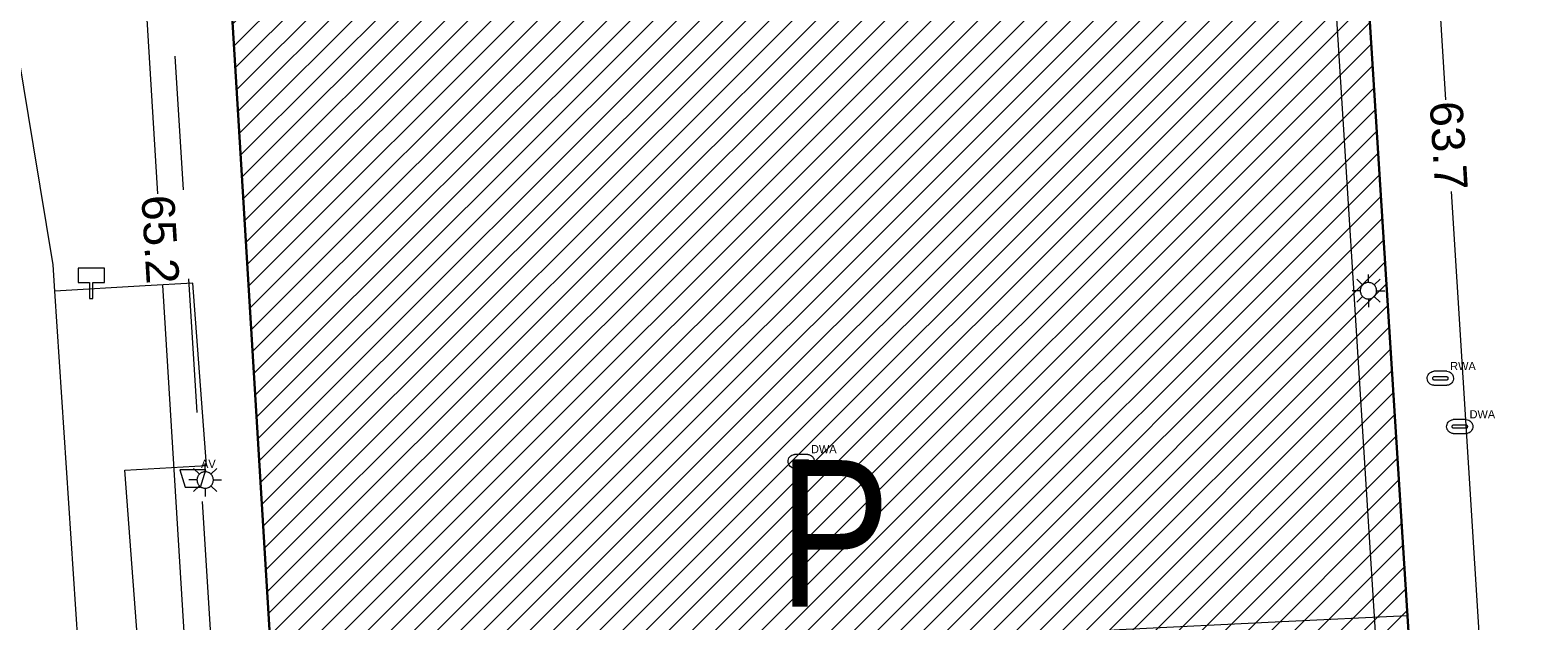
# Model space of a CAD drawing. Header units: metres. Extents: x 160756 to 160966, y 503283 to 503570.
# Tile 4 of 26: x 160795 to 160841, y 503339 to 503357. Entities that reach past the tile are written whole.
import ezdxf
from ezdxf.enums import TextEntityAlignment as Align

# ---------------------------------------------------------------- set-up
doc = ezdxf.new("R2010")
doc.units = ezdxf.units.M
doc.header["$MEASUREMENT"] = 0
doc.linetypes.add('DGN Style 2', pattern=[6.813233, 4.08794, -2.725293])
doc.linetypes.add('DGN Style 7', pattern=[13.626466, 6.13191, -2.725293, 2.04397, -2.725293])
for name, color, linetype, lineweight in [('B_KAD_perceelsgrenzen', 1, 'DGN Style 2', 0), ('B_TOP_asfalt', 7, 'Continuous', 0), ('B_TOP_betonstraatstenen', 7, 'Continuous', 0), ('B_TOP_rioolput', 7, 'Continuous', 0), ('B_TOP_straatmeubilair', 7, 'Continuous', 0), ('B_TOP_tegels', 7, 'Continuous', 0), ('Hagen', 3, 'Continuous', 0), ('kader', 7, 'Continuous', 0), ('tekening-onderhoek', 7, 'Continuous', 0), ('X-TA-AANDUIDINGEN', 7, 'Continuous', 0), ('X-TA-ARCERING', 7, 'Continuous', 0), ('X-TA-GRONDEN', 7, 'Continuous', 30), ('X-TA-MAATVOERING', 7, 'Continuous', 0)]:
    doc.layers.add(name, color=color, linetype=linetype, lineweight=lineweight)
doc.styles.add('ARIAL', font='arial.ttf', dxfattribs={"height": 2.5})
doc.styles.add('ARIAL-BG_0', font='arial.ttf')
doc.styles.add('Style-Arial', font='arial.ttf')
doc.styles.add('Style-Arial Narrow', font='ARIALN.TTF')
doc.styles.add('Style-WORKING', font='WORKING.shx')
doc.dimstyles.new('rsl', dxfattribs={"dimtxt": 1, "dimasz": 1, "dimexe": 0.25, "dimexo": 0.0625, "dimgap": 0.1, "dimtad": 0, "dimdec": 1, "dimzin": 0, "dimdsep": 46, "dimtxsty": 'ARIAL-BG_0', "dimcen": 0, "dimclrd": 256, "dimadec": 4, "dimazin": 3, "dimtfac": 1, "dimtdec": 0, "dimtmove": 2, "dimatfit": 1, "dimfxl": 0.25, "dimfxlon": 1, "dimfrac": 2, "dimtolj": 1, "dimtzin": 0, "dimlwd": -1, "dimarcsym": 0})

# ---------------------------------------------------------------- blocks, each defined once
blk = doc.blocks.new('KA3')
at = {"linetype": 'DGN Style 7'}
blk.add_wipeout([(4200, 0), (4200, 2946), (0, 2946), (0, 0), (4200, 0), (4080, 110), (118.4, 110), (118.4, 2836), (4080, 2836), (4080, 110)], dxfattribs=at)
blk = doc.blocks.new('A3 zw')
at = {"layer": 'kader', "color": 7, "linetype": 'Continuous', "lineweight": 0, "xscale": 0.09999999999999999, "yscale": 0.09999999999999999, "zscale": 0.09999999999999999}
blk.add_blockref('KA3', (0, 0), dxfattribs=at)
at = {"layer": 'tekening-onderhoek', "color": 7}
for tag, height, style in [('titel', 5, 'Style-Arial'), ('titelregel2', 5, 'Style-Arial'), ('titelregel3', 5, 'Style-Arial'), ('titelregel4', 5, 'Style-Arial'), ('archiefnummer', 3.5, 'ARIAL'), ('van bladen', 2, 'Style-Arial'), ('schaal', 2, 'ARIAL'), ('gewijzigd', 2, 'ARIAL'), ('gewijzigd2', 2, 'ARIAL'), ('get2', 2, 'ARIAL'), ('get3', 2, 'ARIAL'), ('get1', 2, 'ARIAL'), ('datum', 2, 'ARIAL'), ('blad ', 2, 'Style-Arial')]:
    blk.add_attdef(tag, (0, 0), '', height=height, dxfattribs=dict(at, style=style))
blk = doc.blocks.new('*D7')
at = {"layer": 'Defpoints', "color": 0, "transparency": 16777216}
for p in [(160796.478, 503384.521), (160799.08, 503384.68), (160803.046, 503319.591)]:
    blk.add_point(p, dxfattribs=at)
at = {"layer": 'X-TA-MAATVOERING', "color": 0, "linetype": 'ByBlock', "lineweight": -2, "transparency": 16777216}
for p, q in [((160796.728, 503384.537), (160796.229, 503384.506)), ((160800.694, 503319.447), (160800.195, 503319.417))]:
    blk.add_line(p, q, dxfattribs=at)
at = {"layer": 'X-TA-MAATVOERING', "transparency": 16777216}
for p, q in [((160796.539, 503383.523), (160798.461, 503351.985)), ((160800.384, 503320.43), (160798.631, 503349.198))]:
    blk.add_line(p, q, dxfattribs=at)
for points in [[(160796.705, 503383.533), (160796.373, 503383.513), (160796.478, 503384.521)], [(160800.55, 503320.44), (160800.217, 503320.42), (160800.445, 503319.432)]]:
    blk.add_solid(points, dxfattribs=at)
at = {"layer": 'X-TA-MAATVOERING', "color": 0, "transparency": 16777216, "insert": (160798.546, 503350.592), "char_height": 1, "attachment_point": 5, "rotation": 273.4871, "style": 'ARIAL-BG_0'}
blk.add_mtext('\\A1;65.2', dxfattribs=at)
blk = doc.blocks.new('*D8')
at = {"layer": 'Defpoints', "color": 0, "transparency": 16777216}
for p in [(160833.682, 503385.344), (160837.69, 503321.722), (160839.852, 503321.858)]:
    blk.add_point(p, dxfattribs=at)
at = {"layer": 'X-TA-MAATVOERING', "color": 0, "linetype": 'ByBlock', "lineweight": -2, "transparency": 16777216}
for p, q in [((160835.594, 503385.464), (160836.093, 503385.496)), ((160839.602, 503321.842), (160840.101, 503321.874))]:
    blk.add_line(p, q, dxfattribs=at)
at = {"layer": 'X-TA-MAATVOERING', "transparency": 16777216}
for p, q in [((160835.906, 503384.482), (160837.773, 503354.854)), ((160839.789, 503322.856), (160837.949, 503352.056))]:
    blk.add_line(p, q, dxfattribs=at)
for points in [[(160836.073, 503384.493), (160835.74, 503384.472), (160835.843, 503385.48)], [(160839.955, 503322.866), (160839.623, 503322.845), (160839.852, 503321.858)]]:
    blk.add_solid(points, dxfattribs=at)
at = {"layer": 'X-TA-MAATVOERING', "color": 0, "transparency": 16777216, "insert": (160837.861, 503353.455), "char_height": 1, "attachment_point": 5, "rotation": 273.6051, "style": 'ARIAL-BG_0'}
blk.add_mtext('\\A1;63.7', dxfattribs=at)
blk = doc.blocks.new('AV')
at = {"layer": 'B_TOP_straatmeubilair', "flags": 128}
blk.add_lwpolyline([(-0.4, 0.243), (-0.23, -0.291), (0.23, -0.291), (0.4, 0.243)], close=True, dxfattribs=at)
at = {"layer": 'B_TOP_straatmeubilair', "style": 'Style-WORKING'}
blk.add_text('AV', height=0.25, dxfattribs=at).set_placement((0.25, 0.3))
blk = doc.blocks.new('DWA')
at = {"layer": 'B_TOP_rioolput'}
for p, q in [((0.2, 0.214), (-0.2, 0.214)), ((-0.2, -0.214), (0.2, -0.214))]:
    blk.add_line(p, q, dxfattribs=at)
at = {"layer": 'B_TOP_rioolput', "flags": 128}
for points in [[(-0.2, -0.214), (-0.237, -0.208), (-0.275, -0.195), (-0.311, -0.174), (-0.342, -0.146), (-0.368, -0.113), (-0.382, -0.085), (-0.389, -0.066), (-0.395, -0.047), (-0.4, -0.009), (-0.398, 0.028), (-0.389, 0.066), (-0.373, 0.104), (-0.349, 0.138), (-0.319, 0.168), (-0.284, 0.19), (-0.247, 0.205), (-0.228, 0.21), (-0.2, 0.214)], [(-0.2, 0.042), (-0.205, 0.042), (-0.215, 0.04), (-0.223, 0.035), (-0.233, 0.027), (-0.24, 0.012), (-0.242, 0.008), (-0.242, -0.005), (-0.24, -0.015), (-0.235, -0.023), (-0.227, -0.033), (-0.212, -0.04), (-0.2, -0.042)], [(0.2, 0.042), (-0.2, 0.042)], [(0.2, 0.214), (0.237, 0.208), (0.275, 0.195), (0.311, 0.174), (0.342, 0.146), (0.368, 0.113), (0.382, 0.085), (0.389, 0.066), (0.395, 0.047), (0.4, 0.009), (0.398, -0.028), (0.389, -0.066), (0.373, -0.104), (0.349, -0.138), (0.319, -0.168), (0.284, -0.19), (0.247, -0.205), (0.228, -0.21), (0.2, -0.214)], [(0.2, -0.042), (0.205, -0.042), (0.215, -0.04), (0.223, -0.035), (0.233, -0.027), (0.24, -0.012), (0.242, -0.008), (0.242, 0.005), (0.24, 0.015), (0.235, 0.023), (0.227, 0.033), (0.212, 0.04), (0.2, 0.042)], [(-0.2, -0.042), (0.2, -0.042)]]:
    blk.add_lwpolyline(points, dxfattribs=at)
at = {"layer": 'B_TOP_rioolput', "style": 'Style-WORKING'}
blk.add_text('DWA', height=0.25, dxfattribs=at).set_placement((0.3, 0.25))
blk = doc.blocks.new('RWA')
at = {"layer": 'B_TOP_rioolput'}
for p, q in [((0.2, 0.214), (-0.2, 0.214)), ((-0.2, -0.214), (0.2, -0.214))]:
    blk.add_line(p, q, dxfattribs=at)
at = {"layer": 'B_TOP_rioolput', "flags": 128}
for points in [[(-0.2, -0.214), (-0.237, -0.208), (-0.275, -0.195), (-0.311, -0.174), (-0.342, -0.146), (-0.368, -0.113), (-0.382, -0.085), (-0.389, -0.066), (-0.395, -0.047), (-0.4, -0.009), (-0.398, 0.028), (-0.389, 0.066), (-0.373, 0.104), (-0.349, 0.138), (-0.319, 0.168), (-0.284, 0.19), (-0.247, 0.205), (-0.228, 0.21), (-0.2, 0.214)], [(-0.2, 0.042), (-0.205, 0.042), (-0.215, 0.04), (-0.223, 0.035), (-0.233, 0.027), (-0.24, 0.012), (-0.242, 0.008), (-0.242, -0.005), (-0.24, -0.015), (-0.235, -0.023), (-0.227, -0.033), (-0.212, -0.04), (-0.2, -0.042)], [(0.2, 0.042), (-0.2, 0.042)], [(0.2, 0.214), (0.237, 0.208), (0.275, 0.195), (0.311, 0.174), (0.342, 0.146), (0.368, 0.113), (0.382, 0.085), (0.389, 0.066), (0.395, 0.047), (0.4, 0.009), (0.398, -0.028), (0.389, -0.066), (0.373, -0.104), (0.349, -0.138), (0.319, -0.168), (0.284, -0.19), (0.247, -0.205), (0.228, -0.21), (0.2, -0.214)], [(0.2, -0.042), (0.205, -0.042), (0.215, -0.04), (0.223, -0.035), (0.233, -0.027), (0.241, -0.012), (0.242, -0.008), (0.242, 0.005), (0.24, 0.015), (0.235, 0.023), (0.227, 0.033), (0.212, 0.04), (0.2, 0.042)], [(-0.2, -0.042), (0.2, -0.042)]]:
    blk.add_lwpolyline(points, dxfattribs=at)
at = {"layer": 'B_TOP_rioolput', "style": 'Style-WORKING'}
blk.add_text('RWA', height=0.25, dxfattribs=at).set_placement((0.3, 0.25))
blk = doc.blocks.new('LP')
at = {"layer": 'B_TOP_straatmeubilair'}
for p, q in [((0, 0.25), (0, 0.5)), ((-0.25, 0), (-0.5, 0)), ((-0.177, 0.177), (-0.354, 0.354)), ((0.177, 0.177), (0.354, 0.354)), ((0.25, 0), (0.5, 0)), ((-0.177, -0.177), (-0.354, -0.354)), ((0, -0.25), (0, -0.5)), ((0.177, -0.177), (0.354, -0.354))]:
    blk.add_line(p, q, dxfattribs=at)
at = {"layer": 'B_TOP_straatmeubilair', "flags": 128}
blk.add_lwpolyline([(-0.25, 0), (-0.248, -0.028), (-0.243, -0.057), (-0.234, -0.087), (-0.228, -0.102), (-0.221, -0.117), (-0.213, -0.131), (-0.203, -0.145), (-0.193, -0.159), (-0.181, -0.172), (-0.168, -0.185), (-0.155, -0.196), (-0.14, -0.207), (-0.125, -0.217), (-0.109, -0.225), (-0.093, -0.232), (-0.076, -0.238), (-0.059, -0.243), (-0.041, -0.247), (-0.024, -0.249), (-0.007, -0.25), (0.01, -0.25), (0.026, -0.249), (0.042, -0.246), (0.072, -0.239), (0.1, -0.229), (0.125, -0.217), (0.148, -0.201), (0.171, -0.182), (0.192, -0.16), (0.202, -0.147), (0.212, -0.133), (0.22, -0.119), (0.228, -0.103), (0.234, -0.087), (0.24, -0.071), (0.244, -0.053), (0.247, -0.036), (0.249, -0.018), (0.25, 0), (0.249, 0.018), (0.247, 0.036), (0.244, 0.053), (0.24, 0.071), (0.234, 0.087), (0.228, 0.103), (0.22, 0.119), (0.212, 0.133), (0.202, 0.147), (0.192, 0.16), (0.171, 0.182), (0.148, 0.201), (0.125, 0.217), (0.1, 0.229), (0.072, 0.239), (0.042, 0.246), (0.026, 0.249), (0.01, 0.25), (-0.007, 0.25), (-0.024, 0.249), (-0.041, 0.247), (-0.059, 0.243), (-0.076, 0.238), (-0.093, 0.232), (-0.109, 0.225), (-0.125, 0.217), (-0.14, 0.207), (-0.155, 0.196), (-0.168, 0.185), (-0.181, 0.172), (-0.193, 0.159), (-0.203, 0.145), (-0.213, 0.131), (-0.221, 0.117), (-0.228, 0.102), (-0.234, 0.087), (-0.243, 0.057), (-0.248, 0.028), (-0.25, 0)], dxfattribs=at)
blk = doc.blocks.new('HP')
at = {"layer": 'B_TOP_straatmeubilair', "flags": 128}
blk.add_lwpolyline([(-0.4, 0.5), (-0.4, 0.059), (-0.052, 0.059), (-0.052, -0.433), (0.052, -0.433), (0.052, 0.059), (0.4, 0.059), (0.4, 0.5)], close=True, dxfattribs=at)

msp = doc.modelspace()

# ---------------------------------------------------------------- hatches: boundary and pattern name
at = {"layer": 'X-TA-ARCERING'}
h = msp.add_hatch(dxfattribs=at)
h.set_pattern_fill('HATCH', color=40, scale=0.01, style=0, pattern_type=2)
h.set_pattern_definition([(45, (160843.12655, 503354.98547), (-0.3535534, 0.3535534), [])])
h.paths.add_polyline_path([(160836.862, 503398.06, 0.169302), (160833.682, 503385.344), (160836.821, 503335.718), (160837.398, 503326.27), (160837.636, 503322.733), (160837.69, 503321.722), (160803.046, 503319.591), (160799.08, 503384.68), (160804.33, 503384.96), (160803.92, 503391.68), (160809.357, 503392.011), (160809.34, 503392.29), (160821.12, 503393.01), (160825.743, 503393.292), (160829.859, 503397.753)])

# ---------------------------------------------------------------- linework, layer by layer
at = {"layer": 'Hagen'}
for p, q in [((160832.747, 503384.287), (160836.692, 503321.659)), ((160833.745, 503384.35), (160837.69, 503321.722))]:
    msp.add_line(p, q, dxfattribs=at)
at = {"layer": 'X-TA-ARCERING', "color": 40, "flags": 128}
msp.add_lwpolyline([(160836.862, 503398.06, 0.169302), (160833.682, 503385.344), (160836.821, 503335.718), (160837.398, 503326.27), (160837.636, 503322.733), (160837.69, 503321.722), (160803.046, 503319.591), (160799.08, 503384.68), (160804.33, 503384.96), (160803.92, 503391.68), (160809.357, 503392.011), (160809.34, 503392.29), (160821.12, 503393.01), (160825.743, 503393.292), (160829.859, 503397.753)], format="xyb", close=True, dxfattribs=at)

# ---------------------------------------------------------------- next in the draw order: block references
at = {"layer": 'kader', "color": 7, "linetype": 'Continuous', "lineweight": 0, "xscale": 0.5, "yscale": 0.5, "zscale": 0.5, "rotation": 1.825240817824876e-11}
msp.add_blockref('A3 zw', (160755.734, 503282.88), dxfattribs=at)

# ---------------------------------------------------------------- next in the draw order: linework, layer by layer
at = {"layer": 'B_KAD_perceelsgrenzen'}
msp.add_line((160794.808, 503424.194), (160801.25, 503319.48), dxfattribs=at)
at = {"layer": 'B_TOP_asfalt', "flags": 128}
msp.add_lwpolyline([(160836.964, 503398.064), (160836.627, 503397.692, 0.16367), (160833.682, 503385.344), (160836.607, 503339.106)], format="xyb", dxfattribs=at)
msp.add_lwpolyline([(160836.607, 503339.106), (160836.694, 503337.804)], dxfattribs=at)
at = {"layer": 'B_TOP_betonstraatstenen', "flags": 128}
for points in [[(160795.329, 503349.012), (160795.275, 503349.82), (160794.677, 503353.447), (160791.082, 503375.257)], [(160796.258, 503334.989), (160795.329, 503349.012)]]:
    msp.add_lwpolyline(points, dxfattribs=at)
at = {"layer": 'B_TOP_tegels', "flags": 128}
msp.add_lwpolyline([(160836.607, 503339.106), (160832.771, 503338.919), (160827.818, 503338.67), (160797.973, 503336.767), (160797.467, 503343.543), (160799.954, 503343.688), (160799.538, 503349.256), (160798.084, 503349.172), (160795.329, 503349.012)], dxfattribs=at)
at = {"layer": 'X-TA-GRONDEN', "flags": 128}
msp.add_lwpolyline([(160836.862, 503398.06, 0.169302), (160833.682, 503385.344), (160836.821, 503335.718), (160837.398, 503326.27), (160837.636, 503322.733), (160837.69, 503321.722), (160803.046, 503319.591), (160799.08, 503384.68), (160804.33, 503384.96), (160803.92, 503391.68), (160809.357, 503392.011), (160809.34, 503392.29), (160821.12, 503393.01), (160825.743, 503393.292), (160829.859, 503397.753)], format="xyb", close=True, dxfattribs=at)

# ---------------------------------------------------------------- next in the draw order: block references
at = {"layer": 'B_TOP_rioolput'}
for name, p in [('RWA', (160837.612, 503346.352)), ('DWA', (160838.204, 503344.879)), ('DWA', (160818.107, 503343.816))]:
    msp.add_blockref(name, p, dxfattribs=at)
at = {"layer": 'B_TOP_straatmeubilair'}
for name, p in [('HP', (160796.442, 503349.219)), ('LP', (160835.417, 503349.026)), ('AV', (160799.543, 503343.316)), ('LP', (160799.919, 503343.248))]:
    msp.add_blockref(name, p, dxfattribs=at)

# ---------------------------------------------------------------- next in the draw order: texts
at = {"layer": 'X-TA-AANDUIDINGEN', "style": 'Style-Arial Narrow'}
msp.add_text('P', height=4.472, rotation=0.0025, dxfattribs=at).set_placement((160819.12, 503341.618), align=Align.MIDDLE_CENTER)

# ---------------------------------------------------------------- next in the draw order: dimensions: what is measured, and where the dimension line sits
at = {"layer": 'X-TA-MAATVOERING'}
for base, p1, p2, angle, picture, middle in [((160839.852, 503321.858), (160833.682, 503385.344), (160837.69, 503321.722), 273.6051, '*D8', (160837.861, 503353.455)), ((160796.478, 503384.521), (160803.046, 503319.591), (160799.08, 503384.68), 93.4871, '*D7', (160798.546, 503350.592))]:
    dim = msp.add_linear_dim(base=base, p1=p1, p2=p2, angle=angle, dimstyle='rsl', override={"dimtdec": 1, "dimfrac": 0}, dxfattribs=at)
    dim.commit()
    dim.dimension.update_dxf_attribs({"geometry": picture, "text_midpoint": middle, "dimtype": 160})

doc.saveas('drawing.dxf')
